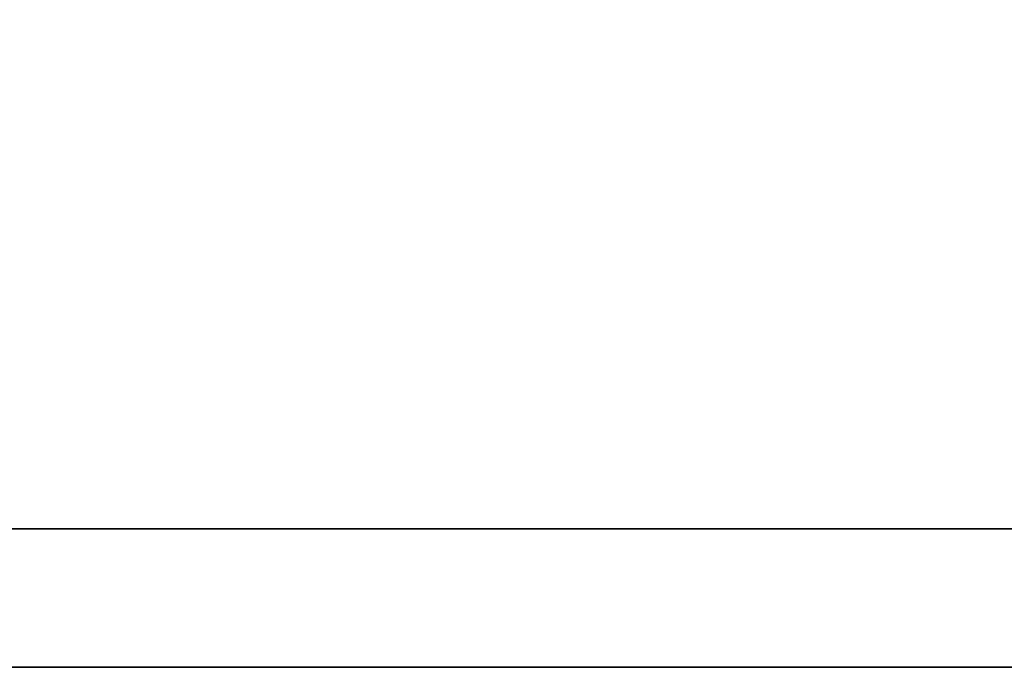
# Model space of a CAD drawing. Header units: millimetres. Extents: x 249 to 1239, y 191 to 266.
# Tile 24 of 55: x 317.517 to 317.859, y 225.73 to 225.955. Entities that reach past the tile are written whole.
import ezdxf

# ---------------------------------------------------------------- set-up
doc = ezdxf.new("R2010")
doc.units = ezdxf.units.MM
doc.header["$LTSCALE"] = 0.1
doc.layers.add('DIM', color=4, linetype='CONTINUOUS')
doc.layers.add('layer 1', color=7, linetype='CONTINUOUS')

# ---------------------------------------------------------------- blocks, each defined once
blk = doc.blocks.new('TBI MOTION logo(完整正式版)')
at = {"layer": 'layer 1', "color": 22, "lineweight": 35}
blk.add_open_spline([(75.90875, -9.47875), (75.90875, -9.47875), (75.90875, -12.28625), (75.90875, -12.28625), (75.90875, -12.28625), (75.90875, -12.28625), (75.90875, -12.47875), (75.90875, -12.47875), (75.90875, -12.47875), (75.90875, -12.47875), (75.71625, -12.47875), (75.71625, -12.47875), (75.71625, -12.47875), (75.71625, -12.47875), (-88.32875, -12.47875), (-88.32875, -12.47875), (-88.32875, -12.47875), (-88.32875, -12.47875), (-88.32875, -13.29375), (-88.32875, -13.29375), (-88.32875, -13.29375), (-88.32875, -13.29375), (82.89125, -13.29375), (82.89125, -13.29375), (82.89125, -13.29375), (82.89125, -13.29375), (75.90875, -9.47875), (75.90875, -9.47875)], degree=3, knots=[0, 0, 0, 0, 0.1428571, 0.1428571, 0.1428571, 0.1428572, 0.2857143, 0.2857143, 0.2857143, 0.2857143, 0.4285714, 0.4285714, 0.4285714, 0.4285714, 0.5714286, 0.5714286, 0.5714286, 0.5714286, 0.7142857, 0.7142857, 0.7142857, 0.7142857, 0.8571429, 0.8571429, 0.8571429, 0.8571429, 1, 1, 1, 1], dxfattribs=at)

msp = doc.modelspace()

# ---------------------------------------------------------------- block references
at = {"layer": 'DIM', "color": 7, "xscale": 0.0588462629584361, "yscale": 0.0588462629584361, "zscale": 0.0588462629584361}
msp.add_blockref('TBI MOTION logo(完整正式版)', (321.69056, 226.51267), dxfattribs=at)

doc.saveas('drawing.dxf')
